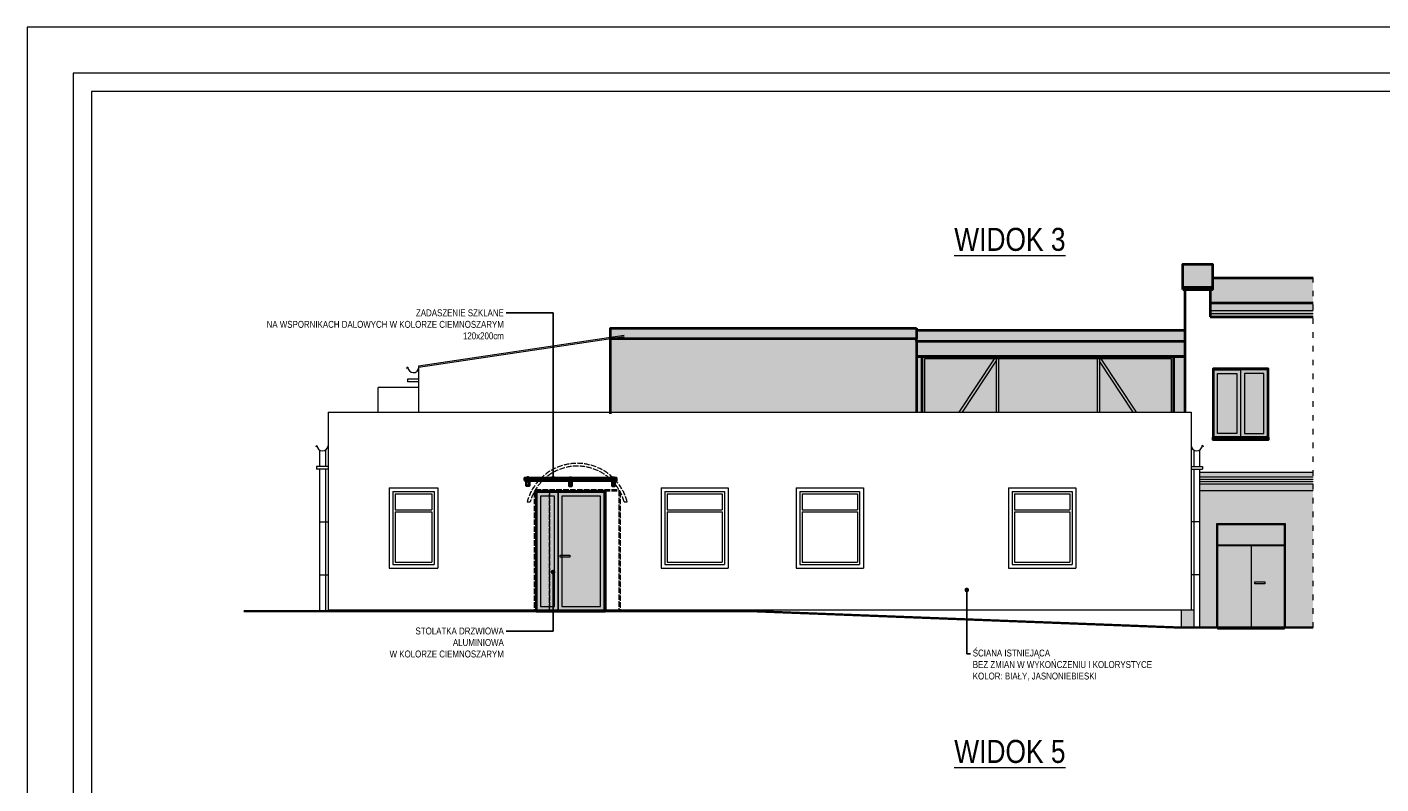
# Model space of a CAD drawing. Header units: millimetres. Extents: x 17147 to 52214, y -18116 to -4632.
# Tile 165 of 186: x 38855 to 41797, y -7160 to -5516. Entities that reach past the tile are written whole.
import ezdxf
from ezdxf import colors
from ezdxf.entities.mleader import LeaderData, LeaderLine
from ezdxf.math import Vec2, Vec3

# ---------------------------------------------------------------- set-up
doc = ezdxf.new("R2010")
doc.units = ezdxf.units.MM
doc.linetypes.add('ACAD_ISO02W100', pattern=[15, 12, -3])
doc.linetypes.add('ACAD_ISO03W100', pattern=[30, 12, -18])
for name, color, linetype, lineweight in [('A-opis', 130, 'Continuous', 9), ('ELEWACJA_ISTNIEJACA', 253, 'Continuous', 13), ('elewacja_kolor', 253, 'Continuous', 0), ('ELEWACJA_PROJ_CIENKA', 140, 'Continuous', 18), ('ELEWACJA_PROJ_GRUBA', 4, 'Continuous', 40)]:
    doc.layers.add(name, color=color, linetype=linetype, lineweight=lineweight)
doc.layers.add('A_SCIANA DO WYBURZENIA', color=7, linetype='ACAD_ISO02W100', lineweight=18, true_color=0xf7833b)
doc.layers.add('r-ramka', color=7, linetype='Continuous', lineweight=0, true_color=0x727169)
doc.styles.get("Standard").update_dxf_attribs({"font": 'ARIALN.TTF'})

# ---------------------------------------------------------------- blocks, each defined once
blk = doc.blocks.new('_Dot')
at = {"color": 0, "linetype": 'ByBlock', "lineweight": -2}
blk.add_line((-0.5, 0), (-1, 0), dxfattribs=at)
at = {"color": 0, "linetype": 'ByBlock', "const_width": 0.5}
blk.add_lwpolyline([(-0.25, 0, 1), (0.25, 0, 1)], format="xyb", close=True, dxfattribs=at)

msp = doc.modelspace()

# ---------------------------------------------------------------- hatches: boundary and pattern name
at = {"layer": 'A-opis', "true_color": 0x575757, "transparency": 33554585}
h = msp.add_hatch(color=251, dxfattribs=at)
h.dxf.hatch_style = 1
h.paths.add_polyline_path([(39990.1, -6526.7), (39963.1, -6526.7), (39963.1, -6781.7), (39990.1, -6781.7), (39990.1, -6774.7), (39971.1, -6774.7), (39971.1, -6534.7), (39990.1, -6534.7)])
h = msp.add_hatch(color=251, dxfattribs=at)
h.dxf.hatch_style = 1
h.paths.add_polyline_path([(40009.1, -6526.7), (39990.1, -6526.7), (39990.1, -6534.7), (40001.1, -6534.7), (40001.1, -6774.7), (39990.1, -6774.7), (39990.1, -6781.7), (40009.1, -6781.7)])
h = msp.add_hatch(color=251, dxfattribs=at)
h.dxf.hatch_style = 1
h.paths.add_polyline_path([(40109.1, -6526.7), (40009.1, -6526.7), (40009.1, -6781.7), (40109.1, -6781.7)])
h.paths.add_polyline_path([(40017.1, -6534.7), (40101.1, -6534.7), (40101.1, -6774.7), (40017.1, -6774.7), (40017.1, -6667.8), (40013.7, -6667.8), (40013.7, -6663.6), (40017.1, -6663.6)], flags=16)
h.paths.add_polyline_path([(40101.1, -6534.7), (40017.1, -6534.7), (40017.1, -6663.6), (40034.2, -6663.6), (40034.2, -6667.8), (40017.1, -6667.8), (40017.1, -6774.7), (40101.1, -6774.7)], flags=0)
at = {"layer": 'A_SCIANA DO WYBURZENIA', "transparency": 33554687}
h = msp.add_hatch(dxfattribs=at)
h.set_pattern_fill('DOTS', color=256)
h.set_pattern_definition([(0, (-223.7693, 74.7713), (0.79375, 1.5875), [0, -1.5875])])
h.paths.add_polyline_path([(39990.1, -6524.7), (39961.1, -6524.7), (39961.1, -6783.2), (39990.1, -6781.7)])
at = {"layer": 'ELEWACJA_ISTNIEJACA', "lineweight": 9, "true_color": 0x999999, "transparency": 33554534}
h = msp.add_hatch(color=253, dxfattribs=at)
h.dxf.hatch_style = 1
h.paths.add_polyline_path([(40788.1, -6231.3), (40788.1, -6197.9), (40788.1, -6192.9), (40124.5, -6192.9), (40123.1, -6193.1), (40123.1, -6352.7), (40788.1, -6352.7)])
h = msp.add_hatch(color=253, dxfattribs=at)
h.dxf.hatch_style = 1
h.paths.add_polyline_path([(41649.4, -6522.9), (41402.8, -6522.9), (41402.8, -6820.7), (41439.7, -6820.7), (41439.7, -6595.5), (41589.7, -6595.5), (41589.7, -6820.7), (41649.4, -6820.7)])
h = msp.add_hatch(color=253, dxfattribs=at)
h.dxf.hatch_style = 1
h.paths.add_polyline_path([(41390.3, -6781.7), (41362.6, -6781.7), (41362.6, -6820.7), (41390.3, -6820.7)])
at = {"layer": 'elewacja_kolor', "true_color": 0x575757, "transparency": 33554585}
h = msp.add_hatch(color=251, dxfattribs=at)
h.dxf.hatch_style = 1
h.paths.add_polyline_path([(41366.7, -6030.7), (41430.7, -6030.7), (41430.7, -6080.9), (41366.7, -6080.9)])
h = msp.add_hatch(color=251, dxfattribs=at)
h.dxf.hatch_style = 1
h.paths.add_polyline_path([(41366.7, -6080.9), (41430.7, -6080.9), (41430.7, -6086), (41425.7, -6086), (41366.7, -6086)])
h = msp.add_hatch(color=251, dxfattribs=at)
h.dxf.hatch_style = 1
h.paths.add_polyline_path([(41649.4, -6114.6), (41649.4, -6060.7), (41430.7, -6060.7), (41430.7, -6086), (41425.7, -6086), (41425.7, -6114.6)])
h = msp.add_hatch(color=251, dxfattribs=at)
h.dxf.hatch_style = 1
h.paths.add_polyline_path([(41649.4, -6145.6), (41649.4, -6114.6), (41425.7, -6114.6), (41425.7, -6145.6)])
h = msp.add_hatch(color=251, dxfattribs=at)
h.dxf.hatch_style = 1
h.paths.add_polyline_path([(40123.1, -6170.3), (40788.1, -6170.3), (40788.1, -6174.3), (40788.1, -6192.9), (40123.1, -6192.9)])
h = msp.add_hatch(color=251, dxfattribs=at)
h.dxf.hatch_style = 1
h.paths.add_polyline_path([(41371.7, -6174.3), (40788.1, -6174.3), (40788.1, -6192.9), (40788.1, -6197.9), (41371.7, -6197.9)])
h = msp.add_hatch(color=251, dxfattribs=at)
h.dxf.hatch_style = 1
h.paths.add_polyline_path([(40788.1, -6197.9), (41371.7, -6197.9), (41371.7, -6231.3), (40788.1, -6231.3)])
h = msp.add_hatch(color=251, dxfattribs=at)
h.dxf.hatch_style = 1
h.paths.add_polyline_path([(40788.1, -6352.7), (40800.1, -6352.7), (40800.1, -6231.3), (40788.1, -6231.3)])
h = msp.add_hatch(color=251, dxfattribs=at)
h.dxf.hatch_style = 1
h.paths.add_polyline_path([(40961.1, -6236.3), (40966.1, -6236.3), (40966.1, -6472.8), (40961.1, -6472.8)], flags=0)
h.paths.add_polyline_path([(41180.7, -6236.3), (41185.7, -6236.3), (41185.7, -6472.8), (41180.7, -6472.8)], flags=0)
h.paths.add_polyline_path([(40800.1, -6352.7), (41346.7, -6352.7), (41346.7, -6231.3), (40800.1, -6231.3)])
h.paths.add_polyline_path([(40805.1, -6352.7), (41341.7, -6352.7), (41341.7, -6236.3), (40805.1, -6236.3)])
at = {"layer": 'elewacja_kolor', "lineweight": 9, "true_color": 0x94e4ff, "transparency": 33554534}
h = msp.add_hatch(color=141, dxfattribs=at)
h.dxf.hatch_style = 1
h.paths.add_polyline_path([(40805.1, -6352.7), (40961.1, -6352.7), (40961.1, -6236.3), (40805.1, -6236.3)])
at = {"layer": 'elewacja_kolor', "true_color": 0x575757, "transparency": 33554585}
h = msp.add_hatch(color=251, dxfattribs=at)
h.dxf.hatch_style = 1
h.paths.add_polyline_path([(40961.1, -6352.7), (40966.1, -6352.7), (40966.1, -6236.3), (40961.1, -6236.3)])
at = {"layer": 'elewacja_kolor', "lineweight": 9, "true_color": 0x94e4ff, "transparency": 33554534}
h = msp.add_hatch(color=141, dxfattribs=at)
h.dxf.hatch_style = 1
h.paths.add_polyline_path([(40966.1, -6352.7), (41180.7, -6352.7), (41180.7, -6236.3), (40966.1, -6236.3)])
at = {"layer": 'elewacja_kolor', "true_color": 0x575757, "transparency": 33554585}
h = msp.add_hatch(color=251, dxfattribs=at)
h.dxf.hatch_style = 1
h.paths.add_polyline_path([(41180.7, -6352.7), (41185.7, -6352.7), (41185.7, -6236.3), (41180.7, -6236.3)])
at = {"layer": 'elewacja_kolor', "lineweight": 9, "true_color": 0x94e4ff, "transparency": 33554534}
h = msp.add_hatch(color=141, dxfattribs=at)
h.dxf.hatch_style = 1
h.paths.add_polyline_path([(41185.7, -6352.7), (41341.7, -6352.7), (41341.7, -6236.3), (41185.7, -6236.3)])
at = {"layer": 'elewacja_kolor', "true_color": 0x575757, "transparency": 33554585}
h = msp.add_hatch(color=251, dxfattribs=at)
h.dxf.hatch_style = 1
h.paths.add_polyline_path([(41346.7, -6352.7), (41371.7, -6352.7), (41371.7, -6231.3), (41346.7, -6231.3)])
at = {"layer": 'elewacja_kolor', "lineweight": 9, "true_color": 0x8a8a8a, "transparency": 33554559}
h = msp.add_hatch(color=252, dxfattribs=at)
h.dxf.hatch_style = 1
h.paths.add_polyline_path([(41484.2, -6268.6), (41442.2, -6268.6), (41442.2, -6398.6), (41484.2, -6398.6)], flags=0)
h.paths.add_polyline_path([(41492.2, -6260.6), (41434.2, -6260.6), (41434.2, -6406.6), (41492.2, -6406.6)])
h.paths.add_polyline_path([(41484.2, -6268.6), (41484.2, -6398.6), (41442.2, -6398.6), (41442.2, -6268.6)], flags=16)
h = msp.add_hatch(color=252, dxfattribs=at)
h.dxf.hatch_style = 1
h.paths.add_polyline_path([(41542.2, -6268.6), (41500.2, -6268.6), (41500.2, -6398.6), (41542.2, -6398.6)], flags=0)
h.paths.add_polyline_path([(41550.2, -6260.6), (41492.2, -6260.6), (41492.2, -6406.6), (41550.2, -6406.6)])
h.paths.add_polyline_path([(41542.2, -6268.6), (41542.2, -6398.6), (41500.2, -6398.6), (41500.2, -6268.6)], flags=16)
at = {"layer": 'elewacja_kolor', "lineweight": 9, "true_color": 0x94e4ff, "transparency": 33554534}
h = msp.add_hatch(color=141, dxfattribs=at)
h.dxf.hatch_style = 1
h.paths.add_polyline_path([(41484.2, -6268.6), (41442.2, -6268.6), (41442.2, -6398.6), (41484.2, -6398.6)])
h = msp.add_hatch(color=141, dxfattribs=at)
h.dxf.hatch_style = 1
h.paths.add_polyline_path([(41542.2, -6268.6), (41500.2, -6268.6), (41500.2, -6398.6), (41542.2, -6398.6)])
at = {"layer": 'elewacja_kolor', "lineweight": 9, "transparency": 33554572}
h = msp.add_hatch(color=144, dxfattribs=at)
h.dxf.hatch_style = 1
h.paths.add_polyline_path([(41649.4, -6492.9), (41649.4, -6482.9), (41402.8, -6482.9), (41402.8, -6492.9)])
h = msp.add_hatch(color=144, dxfattribs=at)
h.dxf.hatch_style = 1
h.paths.add_polyline_path([(41649.4, -6502.9), (41649.4, -6497.9), (41402.8, -6497.9), (41402.8, -6502.9)])
h = msp.add_hatch(color=144, dxfattribs=at)
h.dxf.hatch_style = 1
h.paths.add_polyline_path([(41649.4, -6522.9), (41649.4, -6507.9), (41402.8, -6507.9), (41402.8, -6522.9)])
at = {"layer": 'elewacja_kolor', "lineweight": 9, "true_color": 0x94e4ff, "transparency": 33554534}
h = msp.add_hatch(color=141, dxfattribs=at)
h.dxf.hatch_style = 1
h.paths.add_polyline_path([(40001.1, -6534.7), (39971.1, -6534.7), (39971.1, -6774.7), (40001.1, -6774.7)])
h = msp.add_hatch(color=141, dxfattribs=at)
h.dxf.hatch_style = 1
h.paths.add_polyline_path([(40101.1, -6534.7), (40017.1, -6534.7), (40017.1, -6774.7), (40101.1, -6774.7)])
at = {"layer": 'elewacja_kolor', "lineweight": 9, "true_color": 0x292929, "transparency": 33554559}
h = msp.add_hatch(color=250, dxfattribs=at)
h.dxf.hatch_style = 1
h.paths.add_polyline_path([(41587.7, -6597.5), (41441.7, -6597.5), (41441.7, -6640.5), (41587.7, -6640.5)])
h = msp.add_hatch(color=250, dxfattribs=at)
h.dxf.hatch_style = 1
h.paths.add_polyline_path([(41514.7, -6642.5), (41441.7, -6642.5), (41441.7, -6823.6), (41514.7, -6823.6)])
h = msp.add_hatch(color=250, dxfattribs=at)
h.dxf.hatch_style = 1
h.paths.add_polyline_path([(41587.7, -6642.5), (41514.7, -6642.5), (41514.7, -6823.6), (41587.7, -6823.6)])
h.paths.add_polyline_path([(41544.7, -6721.3), (41544.7, -6725.4), (41522.8, -6725.4), (41522.8, -6721.3)], flags=16)

# ---------------------------------------------------------------- linework, layer by layer
at = {"layer": 'A_SCIANA DO WYBURZENIA', "transparency": 33554687}
for p, q in [((39957.1, -6525.7), (39957.1, -6781.7)), ((39960.1, -6520.4), (40141.1, -6520.4)), ((39960.1, -6523.4), (40141.1, -6523.4)), ((39960.1, -6523.4), (39960.1, -6781.7)), ((39990.1, -6524.7), (39990.1, -6781.7)), ((40141.1, -6523.4), (40141.1, -6781.7)), ((40144.1, -6525.7), (40144.1, -6781.7)), ((39942, -6547.1), (39948.5, -6547.1))]:
    msp.add_line(p, q, dxfattribs=at)
msp.add_lwpolyline([(39990.1, -6524.7), (39961.1, -6524.7), (39961.1, -6783.2), (39990.1, -6781.7)], close=True, dxfattribs=at)
for centre, radius, start, end in [((40050.6, -6576.1), 112.4, 14.9738, 165.0262), ((40050.6, -6575.7), 106, 15.6753, 164.3247)]:
    msp.add_arc(centre, radius, start, end, dxfattribs=at)
at = {"layer": 'ELEWACJA_ISTNIEJACA'}
for p, q in [((40152.6, -6185.7), (39705.6, -6252.8)), ((40152.6, -6188.7), (39705.6, -6255.8)), ((39705.6, -6252.8), (39705.6, -6255.8)), ((39706.6, -6352.7), (39706.6, -6255.7)), ((39681.6, -6280.7), (39681.6, -6286.7)), ((39706.6, -6280.7), (39681.6, -6280.7)), ((39706.6, -6286.7), (39681.6, -6286.7)), ((39617.8, -6352.7), (39617.8, -6299.2)), ((39706.6, -6299.2), (39617.8, -6299.2)), ((39509.1, -6352.7), (41384.6, -6352.7)), ((39509.1, -6352.7), (39509.1, -6781.7)), ((41384.6, -6352.7), (41384.6, -6781.7)), ((39490.9, -6434.9), (39490.9, -6470.7)), ((39503.4, -6434.9), (39503.4, -6470.7)), ((41390.3, -6434.9), (41390.3, -6470.7)), ((41402.8, -6434.9), (41402.8, -6470.7)), ((39484.1, -6470.7), (39484.1, -6476.7)), ((39509.1, -6470.7), (39484.1, -6470.7)), ((41384.6, -6470.7), (41409.6, -6470.7)), ((41409.6, -6470.7), (41409.6, -6476.7)), ((39509.1, -6476.7), (39484.1, -6476.7)), ((39490.9, -6476.7), (39490.9, -6781.7)), ((39503.4, -6476.7), (39503.4, -6781.7)), ((41384.6, -6476.7), (41409.6, -6476.7)), ((41390.3, -6476.7), (41390.3, -6820.7)), ((41402.8, -6476.7), (41402.8, -6820.7)), ((39641.9, -6516.7), (39747.9, -6516.7)), ((39641.9, -6516.7), (39641.9, -6691.7)), ((39649.9, -6524.7), (39739.9, -6524.7)), ((39649.9, -6524.7), (39649.9, -6683.7)), ((39654.9, -6529.7), (39654.9, -6564.4)), ((39654.9, -6529.7), (39734.9, -6529.7)), ((39734.9, -6529.7), (39734.9, -6564.4)), ((39739.9, -6524.7), (39739.9, -6683.7)), ((39747.9, -6516.7), (39747.9, -6691.7)), ((39990.1, -6524.7), (40111.1, -6524.7)), ((40232.8, -6516.7), (40378.8, -6516.7)), ((40232.8, -6516.7), (40232.8, -6691.7)), ((40240.8, -6524.7), (40370.8, -6524.7)), ((40240.8, -6524.7), (40240.8, -6683.7)), ((40245.8, -6529.7), (40245.8, -6564.4)), ((40245.8, -6529.7), (40365.8, -6529.7)), ((40365.8, -6529.7), (40365.8, -6564.4)), ((40370.8, -6524.7), (40370.8, -6683.7)), ((40378.8, -6516.7), (40378.8, -6691.7)), ((40526.3, -6516.7), (40672.3, -6516.7)), ((40526.3, -6516.7), (40526.3, -6691.7)), ((40534.3, -6524.7), (40664.3, -6524.7)), ((40534.3, -6524.7), (40534.3, -6683.7)), ((40539.3, -6529.7), (40539.3, -6564.4)), ((40539.3, -6529.7), (40659.3, -6529.7)), ((40659.3, -6529.7), (40659.3, -6564.4)), ((40664.3, -6524.7), (40664.3, -6683.7)), ((40672.3, -6516.7), (40672.3, -6691.7)), ((40987.8, -6516.7), (40987.8, -6691.7)), ((40987.8, -6516.7), (41133.8, -6516.7)), ((40995.8, -6524.7), (40995.8, -6683.7)), ((40995.8, -6524.7), (41125.8, -6524.7)), ((41000.8, -6529.7), (41000.8, -6564.4)), ((41000.8, -6529.7), (41120.8, -6529.7)), ((41120.8, -6529.7), (41120.8, -6564.4)), ((41125.8, -6524.7), (41125.8, -6683.7)), ((41133.8, -6516.7), (41133.8, -6691.7)), ((40152.7, -6547.1), (40159.2, -6547.1)), ((39654.9, -6564.4), (39734.9, -6564.4)), ((39654.9, -6569.4), (39734.9, -6569.4)), ((39654.9, -6569.4), (39654.9, -6678.7)), ((39734.9, -6569.4), (39734.9, -6678.7)), ((40245.8, -6564.4), (40365.8, -6564.4)), ((40245.8, -6569.4), (40365.8, -6569.4)), ((40245.8, -6569.4), (40245.8, -6678.7)), ((40365.8, -6569.4), (40365.8, -6678.7)), ((40539.3, -6564.4), (40659.3, -6564.4)), ((40539.3, -6569.4), (40659.3, -6569.4)), ((40539.3, -6569.4), (40539.3, -6678.7)), ((40659.3, -6569.4), (40659.3, -6678.7)), ((41000.8, -6564.4), (41120.8, -6564.4)), ((41000.8, -6569.4), (41120.8, -6569.4)), ((41000.8, -6569.4), (41000.8, -6678.7)), ((41120.8, -6569.4), (41120.8, -6678.7)), ((39490.9, -6590.7), (39509.1, -6590.7)), ((41402.8, -6590.7), (41384.6, -6590.7)), ((39490.9, -6705.7), (39509.1, -6705.7)), ((39641.9, -6691.7), (39747.9, -6691.7)), ((39649.9, -6683.7), (39739.9, -6683.7)), ((39654.9, -6678.7), (39734.9, -6678.7)), ((40232.8, -6691.7), (40378.8, -6691.7)), ((40240.8, -6683.7), (40370.8, -6683.7)), ((40245.8, -6678.7), (40365.8, -6678.7)), ((40526.3, -6691.7), (40672.3, -6691.7)), ((40534.3, -6683.7), (40664.3, -6683.7)), ((40539.3, -6678.7), (40659.3, -6678.7)), ((40987.8, -6691.7), (41133.8, -6691.7)), ((40995.8, -6683.7), (41125.8, -6683.7)), ((41000.8, -6678.7), (41120.8, -6678.7)), ((41402.8, -6705.7), (41384.6, -6705.7)), ((39509.1, -6781.7), (41390.3, -6781.7)), ((39531.1, -6781.7), (39531.1, -6784.7)), ((39907.1, -6781.7), (40194.1, -6781.7)), ((41362.6, -6781.7), (41362.6, -6820.7)), ((41362.6, -6820.7), (41649.4, -6820.7))]:
    msp.add_line(p, q, dxfattribs=at)
at = {"layer": 'ELEWACJA_ISTNIEJACA', "linetype": 'ACAD_ISO03W100'}
for points in [[(41649.4, -6820.7), (41649.4, -6060.7)], [(41402.8, -6522.9), (41649.4, -6522.9)]]:
    msp.add_lwpolyline(points, dxfattribs=at)
at = {"layer": 'ELEWACJA_ISTNIEJACA', "lineweight": 9}
for points in [[(41402.8, -6482.9), (41649.4, -6482.9)], [(41402.8, -6492.9), (41649.4, -6492.9)], [(41402.8, -6497.9), (41649.4, -6497.9)], [(41402.8, -6502.9), (41649.4, -6502.9)], [(41402.8, -6507.9), (41649.4, -6507.9)], [(41402.8, -6522.9), (41649.4, -6522.9)]]:
    msp.add_lwpolyline(points, dxfattribs=at)
at = {"layer": 'ELEWACJA_ISTNIEJACA'}
for points in [[(41439.7, -6820.7), (41589.7, -6820.7), (41589.7, -6595.5), (41439.7, -6595.5)], [(41441.7, -6823.6), (41587.7, -6823.6), (41587.7, -6597.5), (41441.7, -6597.5)], [(41522.8, -6721.3), (41544.7, -6721.3), (41544.7, -6725.4), (41522.8, -6725.4)]]:
    msp.add_lwpolyline(points, close=True, dxfattribs=at)
for points in [[(41439.7, -6595.5), (41439.7, -6640.5), (41589.7, -6640.5)], [(41439.7, -6642.5), (41589.7, -6642.5)], [(41514.7, -6640.5), (41514.7, -6820.7)]]:
    msp.add_lwpolyline(points, dxfattribs=at)
at = {"layer": 'ELEWACJA_ISTNIEJACA', "const_width": 5}
msp.add_lwpolyline([(39326, -6784.7), (40424.5, -6784.7), (41362.6, -6820.7), (41649.4, -6820.7)], dxfattribs=at)
at = {"layer": 'ELEWACJA_ISTNIEJACA'}
for centre, radius, start, end in [((39684.3, -6258.7), 4.4, 113.0748, 179.3372), ((39694.6, -6254.7), 12, 180, 355.2926), ((39486.8, -6428.7), 4.4, 113.0748, 179.3372), ((39497.1, -6424.7), 12, 180, 355.2926), ((41396.5, -6424.7), 12, 184.7074, 0), ((41406.8, -6428.7), 4.4, 0.6628, 66.9252)]:
    msp.add_arc(centre, radius, start, end, dxfattribs=at)
at = {"layer": 'ELEWACJA_PROJ_CIENKA'}
for points in [[(41425.7, -6131.4), (41649.4, -6131.4)], [(41425.7, -6138.2), (41649.4, -6138.2)], [(41341.7, -6352.7), (41341.7, -6236.3), (40805.1, -6236.3), (40805.1, -6352.7)], [(40880.7, -6352.7), (40957.5, -6236.3)], [(40961.1, -6236.3), (40961.1, -6352.7)], [(40966.1, -6236.3), (40966.1, -6352.7)], [(41180.7, -6236.3), (41180.7, -6352.7)], [(41185.7, -6236.3), (41185.7, -6352.7)], [(41266.1, -6352.7), (41189.3, -6236.3)], [(40887.9, -6352.7), (40961.1, -6241.8)], [(41258.9, -6352.7), (41185.7, -6241.8)]]:
    msp.add_lwpolyline(points, dxfattribs=at)
for points in [[(41434.2, -6406.6), (41550.2, -6406.6), (41550.2, -6260.6), (41434.2, -6260.6)], [(41434.2, -6260.6), (41492.2, -6260.6), (41492.2, -6406.6), (41434.2, -6406.6)], [(41550.2, -6260.6), (41492.2, -6260.6), (41492.2, -6406.6), (41550.2, -6406.6)], [(41442.2, -6268.6), (41484.2, -6268.6), (41484.2, -6398.6), (41442.2, -6398.6)], [(41542.2, -6268.6), (41500.2, -6268.6), (41500.2, -6398.6), (41542.2, -6398.6)], [(39961.1, -6524.7), (40111.1, -6524.7), (40111.1, -6784.7), (39961.1, -6784.7)], [(39963.1, -6526.7), (40109.1, -6526.7), (40109.1, -6782.7), (39963.1, -6782.7)], [(40009.1, -6526.7), (39963.1, -6526.7), (39963.1, -6782.7), (40009.1, -6782.7)], [(40109.1, -6526.7), (40009.1, -6526.7), (40009.1, -6782.7), (40109.1, -6782.7)], [(40001.1, -6534.7), (39971.1, -6534.7), (39971.1, -6774.7), (40001.1, -6774.7)], [(40101.1, -6534.7), (40017.1, -6534.7), (40017.1, -6774.7), (40101.1, -6774.7)], [(40013.7, -6663.6), (40034.2, -6663.6), (40034.2, -6667.8), (40013.7, -6667.8)]]:
    msp.add_lwpolyline(points, close=True, dxfattribs=at)
at = {"layer": 'ELEWACJA_PROJ_GRUBA'}
msp.add_line((40111.1, -6524.7), (40111.1, -6781.7), dxfattribs=at)
for points in [[(41366.7, -6086), (41366.7, -6030.7), (41425.7, -6030.7), (41430.7, -6030.7), (41430.7, -6086)], [(41432.2, -6406.6), (41552.2, -6406.6), (41552.2, -6412.4), (41432.2, -6412.4)], [(39941.6, -6495.9), (39944.5, -6495.9), (39944.5, -6494.5), (39941.6, -6494.5)], [(39941.6, -6502.2), (39944.5, -6502.2), (39944.5, -6500.9), (39941.6, -6500.9)], [(40037.5, -6495.9), (40034.6, -6495.9), (40034.6, -6494.5), (40037.5, -6494.5)], [(40037.5, -6502.2), (40034.6, -6502.2), (40034.6, -6500.9), (40037.5, -6500.9)], [(40130.6, -6495.9), (40127.7, -6495.9), (40127.7, -6494.5), (40130.6, -6494.5)], [(40130.6, -6502.2), (40127.7, -6502.2), (40127.7, -6500.9), (40130.6, -6500.9)], [(39940.2, -6502.2), (39945.9, -6502.2), (39945.9, -6512.8), (39940.2, -6512.8)], [(40111.1, -6524.7), (39961.1, -6524.7), (39961.1, -6784.7), (40111.1, -6784.7)], [(40039, -6502.2), (40033.2, -6502.2), (40033.2, -6512.8), (40039, -6512.8)], [(40132, -6502.2), (40126.3, -6502.2), (40126.3, -6512.8), (40132, -6512.8)]]:
    msp.add_lwpolyline(points, close=True, dxfattribs=at)
for points in [[(41366.7, -6030.7), (41430.7, -6030.7)], [(41366.7, -6080.9), (41430.7, -6080.9)], [(41366.7, -6086), (41430.7, -6086)], [(41371.7, -6352.7), (41371.7, -6086)], [(41430.7, -6086), (41425.7, -6086), (41425.7, -6145.6)], [(41430.7, -6060.7), (41649.4, -6060.7)], [(41425.7, -6114.6), (41649.4, -6114.6)], [(41425.7, -6145.6), (41649.4, -6145.6)], [(40123.1, -6355.8), (40123.1, -6170.3), (40788.1, -6170.3)], [(40788.1, -6170.3), (40788.1, -6174.3)], [(40788.1, -6174.3), (41371.7, -6174.3)], [(40788.1, -6174.3), (40788.1, -6192.9)], [(40788.1, -6197.9), (40788.1, -6192.9), (40123.1, -6192.9)], [(40788.1, -6197.9), (40788.1, -6352.7)], [(40788.1, -6197.9), (41371.7, -6197.9)], [(40788.1, -6231.3), (41371.7, -6231.3)], [(41371.7, -6352.7), (41371.7, -6231.3), (40788.1, -6231.3), (40788.1, -6352.7)], [(40800.1, -6352.7), (40800.1, -6231.3)], [(41346.7, -6352.7), (41346.7, -6231.3)], [(41432.2, -6408.6), (41432.2, -6406.6), (41552.2, -6406.6), (41552.2, -6258.6), (41432.2, -6258.6), (41432.2, -6408.6)], [(39936.1, -6500.9), (40136.1, -6500.9), (40136.1, -6495.9), (39936.1, -6495.9), (39936.1, -6500.9)]]:
    msp.add_lwpolyline(points, dxfattribs=at)
at = {"layer": 'r-ramka'}
for points in [[(43055.1, -8485.7), (43055.1, -5515.7), (38855.1, -5515.7), (38855.1, -8485.7)], [(42955.1, -8385.7), (42955.1, -5615.7), (38955.1, -5615.7), (38955.1, -8385.7), (42955.1, -8385.7), (42955.1, -5615.7)], [(42915.1, -8345.7), (42915.1, -5655.7), (38995.1, -5655.7), (38995.1, -8345.7), (42915.1, -8345.7), (42915.1, -5655.7)]]:
    msp.add_lwpolyline(points, dxfattribs=at)

# ---------------------------------------------------------------- texts
at = {"layer": 'A-opis', "color": 251, "true_color": 0x616161, "char_height": 50, "attachment_point": 1}
for s, insert in [('{\\LWIDOK 3}', (40869.8, -5952)), ('{\\LWIDOK 5}', (40869.8, -7064.7))]:
    msp.add_mtext_dynamic_manual_height_columns(s, width=582, gutter_width=12.5, heights=[0], dxfattribs=dict(at, insert=insert))

# ---------------------------------------------------------------- leaders
at = {"layer": 'A-opis'}
ml = msp.add_multileader_mtext('Standard', dxfattribs=at)
ml.set_content('ZADASZENIE SZKLANE\\PNA WSPORNIKACH DALOWYCH W KOLORZE CIEMNOSZARYM\\P120x200cm', color=256)
ml.set_leader_properties()
ml.set_arrow_properties(name='DOT')
ml.build(insert=Vec2(0, 0))
ml.multileader.update_dxf_attribs({"arrow_head_size": 10})
ctx = ml.context
ctx.base_point, ctx.char_height, ctx.arrow_head_size, ctx.landing_gap_size, ctx.plane_origin = Vec3(39373.2, -6136.8), 15, 10, 5, Vec3(39998, -6464.3)
ctx.text_align_type = 2
notes = []
notes.append((ctx, [(0, (1, 1, 0), (39998, -6136.8), (-1, 0), 101.9, [(0, [(39998, -6495.9)], 0, [])])]))
ctx.mtext.insert, ctx.mtext.alignment, ctx.mtext.flow_direction = Vec3(39891.1, -6129.2), 3, 5
ml = msp.add_multileader_mtext('Standard', dxfattribs=at)
ml.set_content('STOLATKA DRZWIOWA\\PALUMINIOWA\\PW KOLORZE CIEMNOSZARYM', color=256)
ml.set_leader_properties()
ml.set_arrow_properties(name='DOT')
ml.build(insert=Vec2(0, 0))
ml.multileader.update_dxf_attribs({"arrow_head_size": 10})
ctx = ml.context
ctx.base_point, ctx.char_height, ctx.arrow_head_size, ctx.landing_gap_size, ctx.plane_origin = Vec3(39639.4, -6828.1), 15, 10, 5, Vec3(39998, -6783.1)
ctx.text_align_type = 2
notes.append((ctx, [(0, (1, 1, 0), (39998, -6828.1), (-1, 0), 101.9, [(0, [(39998, -6700)], 0, [])])]))
ctx.mtext.insert, ctx.mtext.alignment, ctx.mtext.flow_direction = Vec3(39891.1, -6820.5), 3, 5
ml = msp.add_multileader_mtext('Standard', dxfattribs=at)
ml.set_content('ŚCIANA ISTNIEJĄCA\\PBEZ ZMIAN W WYKOŃCZENIU I KOLORYSTYCE \\PKOLOR: BIAŁY, JASNONIEBIESKI', color=256)
ml.set_leader_properties()
ml.set_arrow_properties(name='DOT')
ml.build(insert=Vec2(0, 0))
ml.multileader.update_dxf_attribs({"arrow_head_size": 10})
ctx = ml.context
ctx.base_point, ctx.char_height, ctx.arrow_head_size, ctx.landing_gap_size, ctx.plane_origin = Vec3(40905.1, -6877.4), 15, 10, 5, Vec3(40897.1, -6738.9)
notes.append((ctx, [(0, (1, 1, 0), (40897.1, -6877.4), (1, 0), 8, [(0, [(40897.1, -6738.9)], 0, [])])]))
ctx.mtext.insert, ctx.mtext.flow_direction = Vec3(40910.1, -6868.4), 5
for ctx, leaders in notes:
    for number, flags, end, landing, length, lines in leaders:
        leader = LeaderData()
        leader.index, (leader.has_last_leader_line, leader.has_dogleg_vector, leader.attachment_direction) = number, flags
        leader.last_leader_point, leader.dogleg_vector, leader.dogleg_length = Vec3(end), Vec3(landing), length
        for number, points, colour, breaks in lines:
            line = LeaderLine()
            line.index, line.vertices, line.color, line.breaks = number, Vec3.list(points), colors.encode_raw_color(colour), breaks
            leader.lines.append(line)
        ctx.leaders.append(leader)

doc.saveas('drawing.dxf')
